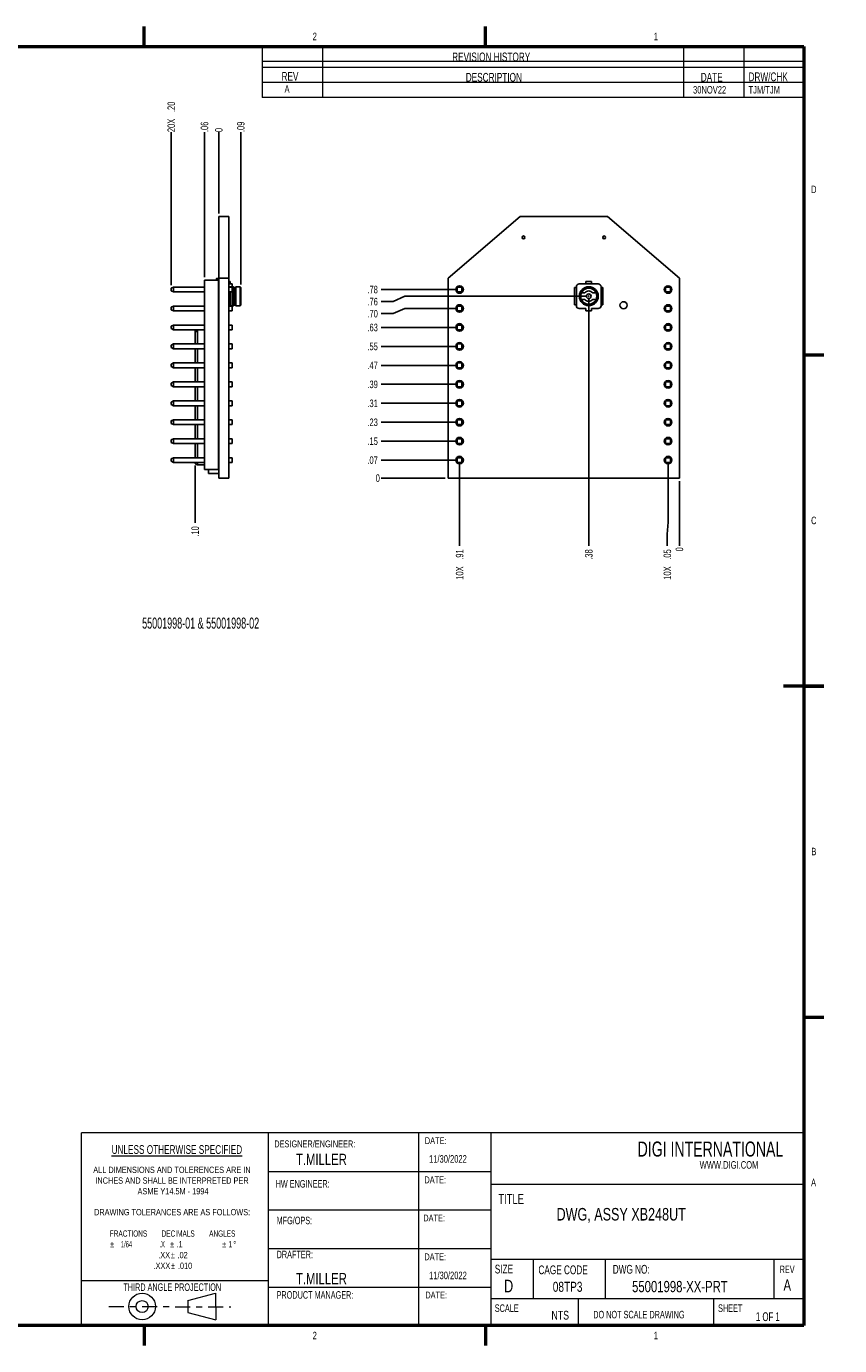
# Model space of a CAD drawing. Header units: inches. Extents: x -17 to 51.6, y -14.5 to 22.
# Tile 14 of 14: x 20.7 to 34.2, y 0 to 22. Entities that reach past the tile are written whole.
import ezdxf

# ---------------------------------------------------------------- set-up
doc = ezdxf.new("R2010")
doc.units = ezdxf.units.IN
doc.header["$MEASUREMENT"] = 0
doc.linetypes.add('CENTER', pattern=[0.4, 0.25, -0.05, 0.05, -0.05])
doc.layers.add('SLD-0', color=179, linetype='Continuous')
doc.styles.add('SLDTEXTSTYLE0', font='TXT', dxfattribs={"width": 0.7})
doc.styles.add('SLDTEXTSTYLE1', font='TXT', dxfattribs={"width": 0.617949})
doc.styles.add('SLDTEXTSTYLE2', font='TXT', dxfattribs={"width": 0.552174})
doc.styles.add('SLDTEXTSTYLE3', font='TXT', dxfattribs={"width": 0.75})
doc.styles.add('SLDTEXTSTYLE4', font='TXT', dxfattribs={"width": 0.666667})
doc.styles.add('SLDTEXTSTYLE6', font='TXT', dxfattribs={"width": 0.605})
doc.dimstyles.new('SLDDIMSTYLE0', dxfattribs={"dimtxt": 0.125, "dimasz": 0.13, "dimexe": 0, "dimexo": 0.0625, "dimgap": 0.03125, "dimtad": 0, "dimtih": 1, "dimtoh": 1, "dimdec": 0, "dimlfac": 0.25, "dimrnd": 1e-09, "dimdsep": 46, "dimtxsty": 'SLDTEXTSTYLE3', "dimblk1": 'NONE', "dimblk2": 'NONE', "dimsah": 1, "dimcen": 0.09, "dimadec": 0, "dimazin": 2, "dimtfac": 1, "dimtdec": 0, "dimtofl": 0, "dimtmove": 0, "dimatfit": 3, "dimldrblk": 'NONE', "dimfxl": 1, "dimfrac": 2, "dimtolj": 1, "dimtzin": 12, "dimarcsym": 0})
doc.dimstyles.new('SLDDIMSTYLE1', dxfattribs={"dimtxt": 0.125, "dimasz": 0.13, "dimexe": 0, "dimexo": 0.0625, "dimgap": 0.03125, "dimtad": 0, "dimtih": 1, "dimtoh": 1, "dimlfac": 0.25, "dimrnd": 1e-09, "dimzin": 12, "dimdsep": 46, "dimtxsty": 'SLDTEXTSTYLE3', "dimblk1": 'NONE', "dimblk2": 'NONE', "dimsah": 1, "dimcen": 0.09, "dimadec": 0, "dimazin": 3, "dimtfac": 1, "dimtofl": 0, "dimtmove": 0, "dimatfit": 3, "dimldrblk": 'NONE', "dimfxl": 1, "dimfrac": 2, "dimtolj": 1, "dimtzin": 12, "dimarcsym": 0})
doc.dimstyles.new('SLDDIMSTYLE2', dxfattribs={"dimtxt": 0.125, "dimasz": 0.13, "dimexe": 0, "dimexo": 0.0625, "dimgap": 0.03125, "dimtad": 0, "dimtih": 1, "dimtoh": 1, "dimlfac": 0.25, "dimrnd": 1e-09, "dimzin": 12, "dimdsep": 46, "dimtxsty": 'SLDTEXTSTYLE3', "dimblk1": 'NONE', "dimblk2": 'NONE', "dimsah": 1, "dimcen": 0.09, "dimadec": 0, "dimazin": 3, "dimtfac": 1, "dimtofl": 0, "dimtmove": 0, "dimatfit": 3, "dimldrblk": 'NONE', "dimfxl": 1, "dimfrac": 2, "dimtolj": 1, "dimtzin": 12, "dimarcsym": 0})
doc.dimstyles.new('SLDDIMSTYLE3', dxfattribs={"dimtxt": 0.125, "dimasz": 0.13, "dimexe": 0, "dimexo": 0.0625, "dimgap": 0.03125, "dimtad": 0, "dimtih": 1, "dimtoh": 1, "dimlfac": 0.25, "dimrnd": 1e-09, "dimzin": 4, "dimdsep": 46, "dimtxsty": 'SLDTEXTSTYLE3', "dimblk1": 'NONE', "dimblk2": 'NONE', "dimsah": 1, "dimcen": 0.09, "dimadec": 0, "dimazin": 1, "dimtfac": 1, "dimtofl": 0, "dimtmove": 0, "dimatfit": 3, "dimldrblk": 'NONE', "dimfxl": 1, "dimfrac": 2, "dimtolj": 1, "dimtzin": 12, "dimarcsym": 0})
doc.dimstyles.new('SLDDIMSTYLE4', dxfattribs={"dimtxt": 0.125, "dimasz": 0.13, "dimexe": 0, "dimexo": 0.0625, "dimgap": 0.03125, "dimtad": 0, "dimtih": 1, "dimtoh": 1, "dimlfac": 0.25, "dimrnd": 1e-09, "dimzin": 4, "dimdsep": 46, "dimtxsty": 'SLDTEXTSTYLE3', "dimblk1": 'NONE', "dimblk2": 'NONE', "dimsah": 1, "dimcen": 0.09, "dimadec": 0, "dimazin": 1, "dimtfac": 1, "dimtofl": 0, "dimtmove": 0, "dimatfit": 3, "dimldrblk": 'NONE', "dimfxl": 1, "dimfrac": 2, "dimtolj": 1, "dimtzin": 12, "dimarcsym": 0})

# ---------------------------------------------------------------- blocks, each defined once
blk = doc.blocks.new('SW_NOTE_0')
at = {"color": 0, "linetype": 'Continuous', "lineweight": 0, "attachment_point": 2}
for s, insert, char_height, style in [('DRAWING TOLERANCES ARE AS FOLLOWS:', (1.279, 0.134), 0.10417, 'SLDTEXTSTYLE0'), ('FRACTIONS        DECIMALS        ANGLES', (1.287, -0.222), 0.10417, 'SLDTEXTSTYLE1'), ('%%p', (0.281, -0.4), 0.1042, 'SLDTEXTSTYLE0'), ('1/64                 .X', (0.793, -0.4), 0.10417, 'SLDTEXTSTYLE2'), ('%%p', (1.278, -0.4), 0.1042, 'SLDTEXTSTYLE0'), ('.1', (1.403, -0.4), 0.1042, 'SLDTEXTSTYLE0'), ('%%p', (2.143, -0.4), 0.1042, 'SLDTEXTSTYLE0'), ('1', (2.246, -0.4), 0.104, 'SLDTEXTSTYLE0'), ('%%d', (2.32, -0.4), 0.1042, 'SLDTEXTSTYLE0'), ('.XX', (1.147, -0.579), 0.1042, 'SLDTEXTSTYLE0'), ('%%p', (1.291, -0.579), 0.1042, 'SLDTEXTSTYLE0'), ('.02', (1.453, -0.579), 0.1042, 'SLDTEXTSTYLE0'), ('.XXX', (1.109, -0.757), 0.1042, 'SLDTEXTSTYLE0'), ('%%p', (1.294, -0.757), 0.1042, 'SLDTEXTSTYLE0'), ('.010', (1.494, -0.757), 0.1042, 'SLDTEXTSTYLE0')]:
    blk.add_mtext(s, dxfattribs=dict(at, insert=insert, char_height=char_height, style=style))
blk = doc.blocks.new('SW_NOTE_0_1')
at = {"color": 0, "linetype": 'Continuous', "lineweight": 0, "char_height": 0.10417, "attachment_point": 2, "style": 'SLDTEXTSTYLE0'}
for s, insert in [('ALL DIMENSIONS AND TOLERENCES ARE IN', (1.299, 0.134)), ('INCHES AND SHALL BE INTERPRETED PER', (1.3, -0.044)), ('ASME Y14.5M - 1994', (1.317, -0.222))]:
    blk.add_mtext(s, dxfattribs=dict(at, insert=insert))
blk = doc.blocks.new('_D_13')
at = {"layer": 'SLD-0'}
blk.add_line((23.904, 18.852), (23.904, 20.202), dxfattribs=at)
at = {"layer": 'SLD-0', "insert": (23.842, 20.202), "char_height": 0.125, "attachment_point": 1, "rotation": 90, "style": 'SLDTEXTSTYLE3'}
blk.add_mtext('0', dxfattribs=at)
blk = doc.blocks.new('_None')
blk = doc.blocks.new('_D_14')
at = {"layer": 'SLD-0'}
blk.add_line((23.666, 17.795), (23.666, 20.202), dxfattribs=at)
at = {"layer": 'SLD-0', "insert": (23.604, 20.202), "char_height": 0.125, "attachment_point": 1, "rotation": 90, "style": 'SLDTEXTSTYLE3'}
blk.add_mtext('.06', dxfattribs=at)
blk = doc.blocks.new('_D_15')
at = {"layer": 'SLD-0'}
blk.add_line((23.51, 14.665), (23.51, 13.711), dxfattribs=at)
at = {"layer": 'SLD-0', "insert": (23.449, 13.48), "char_height": 0.125, "attachment_point": 1, "rotation": 90, "style": 'SLDTEXTSTYLE3'}
blk.add_mtext('.10', dxfattribs=at)
blk = doc.blocks.new('_D_16')
at = {"layer": 'SLD-0'}
blk.add_line((23.114, 17.657), (23.114, 20.202), dxfattribs=at)
at = {"layer": 'SLD-0', "char_height": 0.125, "attachment_point": 1, "rotation": 90, "style": 'SLDTEXTSTYLE3'}
for s, insert in [('.20', (23.052, 20.535)), ('20X', (23.052, 20.202))]:
    blk.add_mtext(s, dxfattribs=dict(at, insert=insert))
blk = doc.blocks.new('_D_17')
at = {"layer": 'SLD-0'}
blk.add_line((24.269, 17.672), (24.269, 20.202), dxfattribs=at)
at = {"layer": 'SLD-0', "insert": (24.207, 20.202), "char_height": 0.125, "attachment_point": 1, "rotation": 90, "style": 'SLDTEXTSTYLE3'}
blk.add_mtext('.09', dxfattribs=at)
blk = doc.blocks.new('_D_18')
at = {"layer": 'SLD-0'}
for p, q in [((31.557, 13.722), (31.557, 14.404)), ((31.557, 13.525), (31.557, 13.722)), ((31.557, 13.525), (31.557, 13.328))]:
    blk.add_line(p, q, dxfattribs=at)
at = {"layer": 'SLD-0', "insert": (31.495, 13.236), "char_height": 0.125, "attachment_point": 1, "rotation": 90, "style": 'SLDTEXTSTYLE3'}
blk.add_mtext('0', dxfattribs=at)
blk = doc.blocks.new('_D_19')
at = {"layer": 'SLD-0'}
for p, q in [((31.369, 13.722), (31.369, 14.703)), ((31.356, 13.525), (31.369, 13.722)), ((31.356, 13.525), (31.356, 13.328))]:
    blk.add_line(p, q, dxfattribs=at)
at = {"layer": 'SLD-0', "char_height": 0.125, "attachment_point": 1, "rotation": 90, "style": 'SLDTEXTSTYLE3'}
for s, insert in [('.05', (31.294, 13.097)), ('10X', (31.294, 12.765))]:
    blk.add_mtext(s, dxfattribs=dict(at, insert=insert))
blk = doc.blocks.new('_D_20')
at = {"layer": 'SLD-0'}
blk.add_line((30.051, 17.426), (30.051, 13.328), dxfattribs=at)
at = {"layer": 'SLD-0', "insert": (29.989, 13.097), "char_height": 0.125, "attachment_point": 1, "rotation": 90, "style": 'SLDTEXTSTYLE3'}
blk.add_mtext('.38', dxfattribs=at)
blk = doc.blocks.new('_D_21')
at = {"layer": 'SLD-0'}
blk.add_line((27.905, 14.703), (27.905, 13.328), dxfattribs=at)
at = {"layer": 'SLD-0', "char_height": 0.125, "attachment_point": 1, "rotation": 90, "style": 'SLDTEXTSTYLE3'}
for s, insert in [('.91', (27.843, 13.097)), ('10X', (27.843, 12.765))]:
    blk.add_mtext(s, dxfattribs=dict(at, insert=insert))
blk = doc.blocks.new('_D_22')
at = {"layer": 'SLD-0'}
blk.add_line((27.667, 14.454), (26.604, 14.454), dxfattribs=at)
at = {"layer": 'SLD-0', "insert": (26.511, 14.516), "char_height": 0.125, "attachment_point": 1, "style": 'SLDTEXTSTYLE3'}
blk.add_mtext('0', dxfattribs=at)
blk = doc.blocks.new('_D_23')
at = {"layer": 'SLD-0'}
blk.add_line((27.855, 14.753), (26.604, 14.753), dxfattribs=at)
at = {"layer": 'SLD-0', "insert": (26.373, 14.815), "char_height": 0.125, "attachment_point": 1, "style": 'SLDTEXTSTYLE3'}
blk.add_mtext('.07', dxfattribs=at)
blk = doc.blocks.new('_D_24')
at = {"layer": 'SLD-0'}
blk.add_line((27.855, 15.068), (26.604, 15.068), dxfattribs=at)
at = {"layer": 'SLD-0', "insert": (26.373, 15.13), "char_height": 0.125, "attachment_point": 1, "style": 'SLDTEXTSTYLE3'}
blk.add_mtext('.15', dxfattribs=at)
blk = doc.blocks.new('_D_25')
at = {"layer": 'SLD-0'}
blk.add_line((27.855, 15.383), (26.604, 15.383), dxfattribs=at)
at = {"layer": 'SLD-0', "insert": (26.373, 15.444), "char_height": 0.125, "attachment_point": 1, "style": 'SLDTEXTSTYLE3'}
blk.add_mtext('.23', dxfattribs=at)
blk = doc.blocks.new('_D_26')
at = {"layer": 'SLD-0'}
blk.add_line((27.855, 15.698), (26.604, 15.698), dxfattribs=at)
at = {"layer": 'SLD-0', "insert": (26.373, 15.759), "char_height": 0.125, "attachment_point": 1, "style": 'SLDTEXTSTYLE3'}
blk.add_mtext('.31', dxfattribs=at)
blk = doc.blocks.new('_D_27')
at = {"layer": 'SLD-0'}
blk.add_line((27.855, 16.012), (26.604, 16.012), dxfattribs=at)
at = {"layer": 'SLD-0', "insert": (26.373, 16.074), "char_height": 0.125, "attachment_point": 1, "style": 'SLDTEXTSTYLE3'}
blk.add_mtext('.39', dxfattribs=at)
blk = doc.blocks.new('_D_28')
at = {"layer": 'SLD-0'}
blk.add_line((27.855, 16.327), (26.604, 16.327), dxfattribs=at)
at = {"layer": 'SLD-0', "insert": (26.373, 16.389), "char_height": 0.125, "attachment_point": 1, "style": 'SLDTEXTSTYLE3'}
blk.add_mtext('.47', dxfattribs=at)
blk = doc.blocks.new('_D_29')
at = {"layer": 'SLD-0'}
blk.add_line((27.855, 16.642), (26.604, 16.642), dxfattribs=at)
at = {"layer": 'SLD-0', "insert": (26.373, 16.704), "char_height": 0.125, "attachment_point": 1, "style": 'SLDTEXTSTYLE3'}
blk.add_mtext('.55', dxfattribs=at)
blk = doc.blocks.new('_D_30')
at = {"layer": 'SLD-0'}
blk.add_line((27.855, 16.957), (26.604, 16.957), dxfattribs=at)
at = {"layer": 'SLD-0', "insert": (26.373, 17.019), "char_height": 0.125, "attachment_point": 1, "style": 'SLDTEXTSTYLE3'}
blk.add_mtext('.63', dxfattribs=at)
blk = doc.blocks.new('_D_31')
at = {"layer": 'SLD-0'}
for p, q in [((26.801, 17.186), (26.604, 17.186)), ((26.801, 17.186), (26.998, 17.272)), ((26.998, 17.272), (27.855, 17.272))]:
    blk.add_line(p, q, dxfattribs=at)
at = {"layer": 'SLD-0', "insert": (26.373, 17.248), "char_height": 0.125, "attachment_point": 1, "style": 'SLDTEXTSTYLE3'}
blk.add_mtext('.70', dxfattribs=at)
blk = doc.blocks.new('_D_32')
at = {"layer": 'SLD-0'}
for p, q in [((26.801, 17.387), (26.604, 17.387)), ((26.801, 17.387), (26.998, 17.476)), ((26.998, 17.476), (30.005, 17.476))]:
    blk.add_line(p, q, dxfattribs=at)
at = {"layer": 'SLD-0', "insert": (26.373, 17.449), "char_height": 0.125, "attachment_point": 1, "style": 'SLDTEXTSTYLE3'}
blk.add_mtext('.76', dxfattribs=at)
blk = doc.blocks.new('_D_33')
at = {"layer": 'SLD-0'}
blk.add_line((27.855, 17.587), (26.604, 17.587), dxfattribs=at)
at = {"layer": 'SLD-0', "insert": (26.373, 17.649), "char_height": 0.125, "attachment_point": 1, "style": 'SLDTEXTSTYLE3'}
blk.add_mtext('.78', dxfattribs=at)

msp = doc.modelspace()

# ---------------------------------------------------------------- linework, layer by layer
at = {"color": 7, "linetype": 'Continuous', "lineweight": 50}
for p, q in [((22.667, 21.624), (22.667, 21.959)), ((28.333, 21.624), (28.333, 21.959)), ((0.376, 21.624), (33.624, 21.624)), ((33.624, 21.624), (33.624, 0.376)), ((33.624, 16.5), (33.959, 16.5)), ((33.959, 11), (33.289, 11)), ((33.624, 11), (33.959, 11)), ((33.624, 5.5), (33.959, 5.5)), ((33.624, 0.376), (0.376, 0.376)), ((22.667, 0.376), (22.667, 0.041)), ((28.333, 0.376), (28.333, 0.041))]:
    msp.add_line(p, q, dxfattribs=at)
at = {"color": 7, "linetype": 'Continuous', "lineweight": 18}
for p, q in [((33.625, 21.625), (23.625, 21.625)), ((23.625, 21.625), (23.625, 21.624)), ((24.625, 21.625), (24.625, 20.775)), ((25.625, 21.625), (25.625, 20.775)), ((31.625, 21.625), (31.625, 20.775)), ((32.625, 21.625), (32.625, 20.775)), ((33.625, 21.625), (33.625, 21.375)), ((33.625, 21.375), (24.625, 21.375)), ((33.625, 21.375), (24.625, 21.375)), ((33.625, 21.275), (24.625, 21.275)), ((33.625, 21.275), (24.625, 21.275)), ((33.625, 21.375), (33.625, 21.275)), ((33.625, 21.275), (33.625, 21.025)), ((33.625, 21.025), (24.625, 21.025)), ((33.625, 21.025), (24.625, 21.025)), ((33.625, 21.025), (33.625, 20.775)), ((33.625, 20.775), (24.625, 20.775)), ((33.625, 3.576), (21.625, 3.576)), ((21.625, 0.376), (21.625, 3.576)), ((24.725, 3.576), (24.725, 0.375)), ((27.225, 3.576), (27.225, 0.375)), ((28.425, 3.576), (28.425, 0.375)), ((33.625, 0.376), (33.625, 3.576)), ((24.725, 2.935), (28.425, 2.935)), ((28.425, 2.725), (33.625, 2.725)), ((24.725, 2.295), (28.425, 2.295)), ((24.725, 1.655), (28.425, 1.655)), ((28.425, 1.475), (33.625, 1.475)), ((29.125, 1.475), (29.125, 0.825)), ((30.325, 1.475), (30.325, 0.825)), ((33.125, 1.475), (33.125, 0.825)), ((21.625, 1.125), (24.725, 1.125)), ((24.725, 1.015), (28.425, 1.015)), ((28.425, 0.825), (33.625, 0.825)), ((29.875, 0.825), (29.875, 0.375)), ((32.125, 0.825), (32.125, 0.375)), ((33.625, 0.376), (21.625, 0.376))]:
    msp.add_line(p, q, dxfattribs=at)
at = {"color": 7, "linetype": 'Continuous', "lineweight": 25}
for p, q in [((23.904, 17.774), (23.904, 18.802)), ((24.07, 18.802), (23.904, 18.802)), ((24.07, 17.774), (24.07, 18.802)), ((27.717, 17.774), (28.913, 18.802)), ((28.913, 18.802), (30.361, 18.802)), ((30.361, 18.802), (31.557, 17.774)), ((23.868, 17.745), (23.868, 17.77)), ((23.87, 17.772), (23.902, 17.772)), ((23.87, 17.772), (23.87, 17.772)), ((23.902, 17.772), (23.87, 17.772)), ((23.902, 17.772), (23.902, 17.772)), ((23.904, 14.454), (23.904, 17.774)), ((24.07, 17.774), (23.904, 17.774)), ((24.07, 14.454), (24.07, 17.774)), ((27.717, 14.454), (27.717, 17.774)), ((31.557, 17.774), (31.557, 14.454)), ((23.154, 17.627), (23.114, 17.607)), ((23.154, 17.627), (23.114, 17.607)), ((23.114, 17.607), (23.114, 17.567)), ((23.114, 17.607), (23.114, 17.607)), ((23.114, 17.567), (23.154, 17.547)), ((23.154, 17.547), (23.154, 17.627)), ((23.666, 17.627), (23.154, 17.627)), ((23.154, 17.627), (23.154, 17.627)), ((23.666, 17.627), (23.154, 17.627)), ((23.154, 17.547), (23.666, 17.547)), ((23.666, 17.745), (23.666, 17.745)), ((23.666, 17.745), (23.868, 17.745)), ((23.666, 14.595), (23.666, 17.745)), ((23.666, 17.745), (23.902, 17.745)), ((23.902, 17.745), (23.902, 14.595)), ((23.902, 17.627), (23.902, 17.745)), ((23.902, 17.745), (23.902, 17.745)), ((23.902, 17.725), (23.902, 17.725)), ((23.904, 17.627), (23.902, 17.627)), ((23.902, 17.627), (23.904, 17.627)), ((23.902, 17.547), (23.902, 17.627)), ((23.904, 17.547), (23.902, 17.547)), ((23.902, 17.312), (23.902, 17.547)), ((24.07, 17.627), (24.127, 17.627)), ((24.127, 17.547), (24.07, 17.547)), ((24.072, 17.72), (24.095, 17.72)), ((24.072, 17.681), (24.072, 17.72)), ((24.072, 17.681), (24.127, 17.681)), ((24.072, 17.633), (24.072, 17.681)), ((24.127, 17.681), (24.072, 17.681)), ((24.095, 17.681), (24.072, 17.681)), ((24.127, 17.633), (24.072, 17.633)), ((24.072, 17.633), (24.072, 17.627)), ((24.072, 17.334), (24.072, 17.547)), ((24.095, 17.681), (24.095, 17.72)), ((24.095, 17.334), (24.095, 17.547)), ((24.127, 17.633), (24.127, 17.681)), ((24.147, 17.633), (24.127, 17.633)), ((24.127, 17.318), (24.127, 17.633)), ((24.127, 17.627), (24.127, 17.547)), ((24.158, 17.622), (24.147, 17.633)), ((24.147, 17.318), (24.147, 17.633)), ((24.174, 17.622), (24.158, 17.622)), ((24.158, 17.329), (24.158, 17.622)), ((24.185, 17.633), (24.174, 17.622)), ((24.174, 17.329), (24.174, 17.622)), ((24.258, 17.633), (24.185, 17.633)), ((24.185, 17.476), (24.185, 17.633)), ((24.269, 17.622), (24.258, 17.633)), ((24.258, 17.318), (24.258, 17.633)), ((24.269, 17.329), (24.269, 17.622)), ((27.865, 17.627), (27.865, 17.547)), ((27.945, 17.627), (27.865, 17.627)), ((27.865, 17.547), (27.945, 17.547)), ((27.945, 17.547), (27.945, 17.627)), ((29.814, 17.334), (29.814, 17.618)), ((29.814, 17.618), (29.846, 17.618)), ((29.846, 17.318), (29.846, 17.633)), ((29.893, 17.681), (30.208, 17.681)), ((30.003, 17.681), (30.003, 17.72)), ((30.003, 17.72), (30.098, 17.72)), ((30.098, 17.72), (30.098, 17.681)), ((30.255, 17.633), (30.255, 17.318)), ((30.255, 17.618), (30.287, 17.618)), ((30.287, 17.618), (30.287, 17.334)), ((31.329, 17.547), (31.329, 17.627)), ((31.329, 17.627), (31.409, 17.627)), ((31.409, 17.547), (31.329, 17.547)), ((31.409, 17.547), (31.409, 17.627)), ((23.904, 17.407), (23.902, 17.407)), ((23.902, 17.358), (23.902, 17.358)), ((23.902, 17.358), (23.902, 17.358)), ((23.902, 17.358), (23.902, 17.358)), ((24.072, 17.334), (24.095, 17.334)), ((24.072, 17.334), (24.072, 17.318)), ((24.072, 17.318), (24.127, 17.318)), ((24.072, 17.312), (24.072, 17.318)), ((24.127, 17.318), (24.147, 17.318)), ((24.127, 17.271), (24.127, 17.318)), ((24.147, 17.318), (24.158, 17.329)), ((24.158, 17.329), (24.174, 17.329)), ((24.174, 17.329), (24.185, 17.318)), ((24.185, 17.318), (24.185, 17.476)), ((24.185, 17.318), (24.258, 17.318)), ((24.258, 17.318), (24.269, 17.329)), ((29.846, 17.334), (29.814, 17.334)), ((29.929, 17.531), (29.984, 17.531)), ((29.984, 17.421), (29.929, 17.421)), ((30.011, 17.476), (30.011, 17.476)), ((30.09, 17.476), (30.09, 17.476)), ((30.117, 17.531), (30.173, 17.531)), ((30.173, 17.421), (30.117, 17.421)), ((30.287, 17.334), (30.255, 17.334)), ((23.154, 17.312), (23.114, 17.292)), ((23.114, 17.292), (23.154, 17.312)), ((23.114, 17.292), (23.114, 17.252)), ((23.114, 17.292), (23.114, 17.292)), ((23.114, 17.252), (23.154, 17.232)), ((23.154, 17.232), (23.154, 17.312)), ((23.666, 17.312), (23.154, 17.312)), ((23.154, 17.312), (23.154, 17.312)), ((23.154, 17.312), (23.666, 17.312)), ((23.154, 17.232), (23.666, 17.232)), ((23.902, 17.312), (23.904, 17.312)), ((23.902, 17.232), (23.902, 17.312)), ((23.904, 17.232), (23.902, 17.232)), ((23.902, 16.997), (23.902, 17.232)), ((23.904, 17.21), (23.902, 17.21)), ((23.904, 17.131), (23.902, 17.131)), ((24.07, 17.312), (24.127, 17.312)), ((24.127, 17.232), (24.07, 17.232)), ((24.103, 17.232), (24.127, 17.232)), ((24.103, 17.232), (24.103, 17.232)), ((24.127, 17.312), (24.127, 17.232)), ((24.127, 17.271), (24.127, 17.271)), ((24.127, 17.232), (24.127, 17.271)), ((27.865, 17.312), (27.865, 17.232)), ((27.945, 17.312), (27.865, 17.312)), ((27.865, 17.232), (27.945, 17.232)), ((27.945, 17.232), (27.945, 17.312)), ((30.003, 17.271), (29.893, 17.271)), ((30.003, 17.232), (30.003, 17.271)), ((30.098, 17.232), (30.003, 17.232)), ((30.208, 17.271), (30.098, 17.271)), ((30.098, 17.232), (30.098, 17.271)), ((31.329, 17.232), (31.329, 17.312)), ((31.329, 17.312), (31.409, 17.312)), ((31.409, 17.232), (31.329, 17.232)), ((31.409, 17.232), (31.409, 17.312)), ((23.154, 16.997), (23.114, 16.977)), ((23.114, 16.977), (23.154, 16.997)), ((23.114, 16.977), (23.114, 16.937)), ((23.114, 16.977), (23.114, 16.977)), ((23.114, 16.937), (23.154, 16.917)), ((23.154, 16.917), (23.154, 16.997)), ((23.666, 16.997), (23.154, 16.997)), ((23.154, 16.997), (23.154, 16.997)), ((23.154, 16.997), (23.666, 16.997)), ((23.154, 16.917), (23.666, 16.917)), ((23.51, 16.682), (23.51, 16.887)), ((23.55, 16.887), (23.51, 16.887)), ((23.55, 16.917), (23.55, 16.887)), ((23.904, 17.013), (23.902, 17.013)), ((23.902, 16.997), (23.904, 16.997)), ((23.902, 16.917), (23.902, 16.997)), ((23.904, 16.917), (23.902, 16.917)), ((23.902, 16.682), (23.902, 16.917)), ((24.07, 16.997), (24.127, 16.997)), ((24.127, 16.917), (24.07, 16.917)), ((24.127, 16.997), (24.127, 16.917)), ((27.865, 16.997), (27.865, 16.917)), ((27.945, 16.997), (27.865, 16.997)), ((27.865, 16.917), (27.945, 16.917)), ((27.945, 16.917), (27.945, 16.997)), ((31.329, 16.917), (31.329, 16.997)), ((31.329, 16.997), (31.409, 16.997)), ((31.409, 16.917), (31.329, 16.917)), ((31.409, 16.917), (31.409, 16.997)), ((23.154, 16.682), (23.114, 16.662)), ((23.114, 16.662), (23.154, 16.682)), ((23.114, 16.662), (23.114, 16.622)), ((23.114, 16.662), (23.114, 16.662)), ((23.154, 16.602), (23.154, 16.682)), ((23.666, 16.682), (23.154, 16.682)), ((23.154, 16.682), (23.154, 16.682)), ((23.154, 16.682), (23.51, 16.682)), ((23.904, 16.816), (23.902, 16.816)), ((23.904, 16.737), (23.902, 16.737)), ((23.902, 16.682), (23.904, 16.682)), ((23.902, 16.602), (23.902, 16.682)), ((24.07, 16.682), (24.127, 16.682)), ((24.127, 16.682), (24.127, 16.602)), ((27.865, 16.682), (27.865, 16.602)), ((27.945, 16.682), (27.865, 16.682)), ((27.945, 16.602), (27.945, 16.682)), ((31.329, 16.602), (31.329, 16.682)), ((31.329, 16.682), (31.409, 16.682)), ((31.409, 16.602), (31.409, 16.682)), ((23.114, 16.622), (23.154, 16.602)), ((23.154, 16.602), (23.666, 16.602)), ((23.51, 16.367), (23.51, 16.602)), ((23.902, 16.602), (23.904, 16.602)), ((23.902, 16.367), (23.902, 16.602)), ((23.904, 16.541), (23.902, 16.541)), ((24.07, 16.602), (24.127, 16.602)), ((27.865, 16.602), (27.945, 16.602)), ((31.409, 16.602), (31.329, 16.602)), ((23.154, 16.367), (23.114, 16.347)), ((23.114, 16.347), (23.154, 16.367)), ((23.114, 16.347), (23.114, 16.307)), ((23.114, 16.347), (23.114, 16.347)), ((23.114, 16.307), (23.154, 16.287)), ((23.154, 16.287), (23.154, 16.367)), ((23.666, 16.367), (23.154, 16.367)), ((23.154, 16.367), (23.154, 16.367)), ((23.154, 16.367), (23.51, 16.367)), ((23.154, 16.287), (23.666, 16.287)), ((23.51, 16.052), (23.51, 16.287)), ((23.904, 16.422), (23.902, 16.422)), ((23.902, 16.367), (23.904, 16.367)), ((23.902, 16.287), (23.902, 16.367)), ((23.902, 16.287), (23.904, 16.287)), ((23.902, 16.052), (23.902, 16.287)), ((23.904, 16.226), (23.902, 16.226)), ((24.07, 16.367), (24.127, 16.367)), ((24.07, 16.287), (24.127, 16.287)), ((24.127, 16.367), (24.127, 16.287)), ((27.865, 16.367), (27.865, 16.287)), ((27.945, 16.367), (27.865, 16.367)), ((27.865, 16.287), (27.945, 16.287)), ((27.945, 16.287), (27.945, 16.367)), ((31.329, 16.287), (31.329, 16.367)), ((31.329, 16.367), (31.409, 16.367)), ((31.409, 16.287), (31.329, 16.287)), ((31.409, 16.287), (31.409, 16.367)), ((23.154, 16.052), (23.114, 16.032)), ((23.114, 16.032), (23.154, 16.052)), ((23.114, 16.032), (23.114, 15.992)), ((23.114, 16.032), (23.114, 16.032)), ((23.154, 15.972), (23.154, 16.052)), ((23.666, 16.052), (23.154, 16.052)), ((23.154, 16.052), (23.154, 16.052)), ((23.154, 16.052), (23.51, 16.052)), ((23.904, 16.147), (23.902, 16.147)), ((23.902, 16.052), (23.904, 16.052)), ((23.902, 15.972), (23.902, 16.052)), ((24.07, 16.052), (24.127, 16.052)), ((24.127, 16.052), (24.127, 15.972)), ((27.865, 16.052), (27.865, 15.972)), ((27.945, 16.052), (27.865, 16.052)), ((27.945, 15.972), (27.945, 16.052)), ((31.329, 15.972), (31.329, 16.052)), ((31.329, 16.052), (31.409, 16.052)), ((31.409, 15.972), (31.409, 16.052)), ((23.114, 15.992), (23.154, 15.972)), ((23.154, 15.972), (23.666, 15.972)), ((23.51, 15.737), (23.51, 15.972)), ((23.902, 15.972), (23.904, 15.972)), ((23.902, 15.737), (23.902, 15.972)), ((23.904, 15.95), (23.902, 15.95)), ((23.904, 15.832), (23.902, 15.832)), ((24.07, 15.972), (24.127, 15.972)), ((27.865, 15.972), (27.945, 15.972)), ((31.409, 15.972), (31.329, 15.972)), ((23.154, 15.737), (23.114, 15.717)), ((23.114, 15.717), (23.154, 15.737)), ((23.114, 15.717), (23.114, 15.677)), ((23.114, 15.717), (23.114, 15.717)), ((23.114, 15.677), (23.154, 15.657)), ((23.154, 15.657), (23.154, 15.737)), ((23.666, 15.737), (23.154, 15.737)), ((23.154, 15.737), (23.154, 15.737)), ((23.154, 15.737), (23.51, 15.737)), ((23.154, 15.657), (23.666, 15.657)), ((23.51, 15.422), (23.51, 15.657)), ((23.904, 15.753), (23.902, 15.753)), ((23.902, 15.737), (23.904, 15.737)), ((23.902, 15.657), (23.902, 15.737)), ((23.902, 15.657), (23.904, 15.657)), ((23.902, 15.422), (23.902, 15.657)), ((23.904, 15.635), (23.902, 15.635)), ((24.07, 15.737), (24.127, 15.737)), ((24.07, 15.657), (24.127, 15.657)), ((24.127, 15.737), (24.127, 15.657)), ((27.865, 15.737), (27.865, 15.657)), ((27.945, 15.737), (27.865, 15.737)), ((27.865, 15.657), (27.945, 15.657)), ((27.945, 15.657), (27.945, 15.737)), ((31.329, 15.657), (31.329, 15.737)), ((31.329, 15.737), (31.409, 15.737)), ((31.409, 15.657), (31.329, 15.657)), ((31.409, 15.657), (31.409, 15.737)), ((23.114, 15.403), (23.154, 15.423)), ((23.154, 15.422), (23.114, 15.402)), ((23.114, 15.402), (23.114, 15.403)), ((23.114, 15.402), (23.114, 15.362)), ((23.114, 15.362), (23.154, 15.342)), ((23.154, 15.422), (23.154, 15.423)), ((23.154, 15.423), (23.51, 15.423)), ((23.154, 15.342), (23.154, 15.422)), ((23.666, 15.422), (23.154, 15.422)), ((23.154, 15.342), (23.666, 15.342)), ((23.51, 15.108), (23.51, 15.342)), ((23.904, 15.556), (23.902, 15.556)), ((23.904, 15.438), (23.902, 15.438)), ((23.902, 15.422), (23.904, 15.422)), ((23.902, 15.342), (23.902, 15.422)), ((23.902, 15.342), (23.904, 15.342)), ((23.902, 15.108), (23.902, 15.342)), ((24.07, 15.422), (24.127, 15.422)), ((24.07, 15.342), (24.127, 15.342)), ((24.127, 15.422), (24.127, 15.342)), ((27.865, 15.422), (27.865, 15.342)), ((27.945, 15.422), (27.865, 15.422)), ((27.865, 15.342), (27.945, 15.342)), ((27.945, 15.342), (27.945, 15.422)), ((31.329, 15.343), (31.329, 15.423)), ((31.329, 15.423), (31.409, 15.423)), ((31.409, 15.343), (31.329, 15.343)), ((31.409, 15.343), (31.409, 15.423)), ((23.904, 15.241), (23.902, 15.241)), ((23.904, 15.163), (23.902, 15.163)), ((23.154, 15.108), (23.114, 15.088)), ((23.114, 15.088), (23.154, 15.108)), ((23.114, 15.088), (23.114, 15.048)), ((23.114, 15.088), (23.114, 15.088)), ((23.114, 15.048), (23.154, 15.028)), ((23.154, 15.028), (23.154, 15.108)), ((23.666, 15.108), (23.154, 15.108)), ((23.154, 15.108), (23.154, 15.108)), ((23.154, 15.108), (23.51, 15.108)), ((23.154, 15.028), (23.666, 15.028)), ((23.51, 14.793), (23.51, 15.028)), ((23.902, 15.108), (23.904, 15.108)), ((23.902, 15.028), (23.902, 15.108)), ((23.904, 15.028), (23.902, 15.028)), ((23.902, 14.793), (23.902, 15.028)), ((23.904, 14.966), (23.902, 14.966)), ((24.07, 15.108), (24.127, 15.108)), ((24.127, 15.028), (24.07, 15.028)), ((24.127, 15.108), (24.127, 15.028)), ((27.865, 15.108), (27.865, 15.028)), ((27.945, 15.108), (27.865, 15.108)), ((27.865, 15.028), (27.945, 15.028)), ((27.945, 15.028), (27.945, 15.108)), ((31.329, 15.028), (31.329, 15.108)), ((31.329, 15.108), (31.409, 15.108)), ((31.409, 15.028), (31.329, 15.028)), ((31.409, 15.028), (31.409, 15.108)), ((23.114, 14.773), (23.154, 14.793)), ((23.114, 14.773), (23.154, 14.793)), ((23.114, 14.733), (23.114, 14.773)), ((23.114, 14.773), (23.114, 14.773)), ((23.114, 14.733), (23.154, 14.713)), ((23.154, 14.713), (23.154, 14.793)), ((23.154, 14.793), (23.666, 14.793)), ((23.154, 14.793), (23.154, 14.793)), ((23.154, 14.793), (23.51, 14.793)), ((23.666, 14.713), (23.154, 14.713)), ((23.55, 14.713), (23.55, 14.675)), ((23.904, 14.848), (23.902, 14.848)), ((23.902, 14.793), (23.904, 14.793)), ((23.902, 14.713), (23.902, 14.793)), ((23.904, 14.713), (23.902, 14.713)), ((23.902, 14.595), (23.902, 14.713)), ((24.07, 14.793), (24.127, 14.793)), ((24.127, 14.713), (24.07, 14.713)), ((24.127, 14.793), (24.127, 14.713)), ((27.865, 14.793), (27.865, 14.713)), ((27.945, 14.793), (27.865, 14.793)), ((27.865, 14.713), (27.945, 14.713)), ((27.945, 14.713), (27.945, 14.793)), ((31.329, 14.713), (31.329, 14.793)), ((31.329, 14.793), (31.409, 14.793)), ((31.409, 14.713), (31.329, 14.713)), ((31.409, 14.713), (31.409, 14.793)), ((23.55, 14.675), (23.666, 14.675)), ((23.902, 14.595), (23.666, 14.595)), ((23.666, 14.595), (23.706, 14.595)), ((23.666, 14.595), (23.902, 14.595)), ((23.706, 14.595), (23.706, 14.595)), ((23.733, 14.533), (23.733, 14.595)), ((23.904, 14.533), (23.733, 14.533)), ((23.902, 14.595), (23.902, 14.595)), ((23.904, 14.454), (24.07, 14.454)), ((31.557, 14.454), (27.717, 14.454))]:
    msp.add_line(p, q, dxfattribs=at)
at = {"color": 8, "linetype": 'Continuous', "lineweight": 25}
for p, q in [((23.55, 16.682), (23.55, 16.887)), ((23.55, 16.367), (23.55, 16.602)), ((23.55, 16.052), (23.55, 16.287)), ((23.55, 15.737), (23.55, 15.972)), ((23.55, 15.422), (23.55, 15.657)), ((23.55, 15.108), (23.55, 15.342)), ((23.55, 14.793), (23.55, 15.028))]:
    msp.add_line(p, q, dxfattribs=at)
at = {"color": 179, "linetype": 'Continuous', "lineweight": 18}
for p, q in [((23.39, 0.79), (23.851, 0.913)), ((23.851, 0.913), (23.853, 0.468)), ((23.39, 0.79), (23.39, 0.591)), ((23.39, 0.591), (23.853, 0.468))]:
    msp.add_line(p, q, dxfattribs=at)
at = {"color": 7, "linetype": 'CENTER', "lineweight": 18}
msp.add_line((22.079, 0.692), (24.107, 0.685), dxfattribs=at)
at = {"color": 7, "linetype": 'Continuous', "lineweight": 25}
for centre, radius in [((28.967, 18.454), 0.0236), ((30.306, 18.454), 0.0236), ((27.905, 17.587), 0.063), ((30.051, 17.476), 0.157), ((30.051, 17.476), 0.146), ((30.051, 17.476), 0.134), ((31.369, 17.587), 0.063), ((27.905, 17.272), 0.063), ((30.051, 17.476), 0.0394), ((30.629, 17.326), 0.0591), ((31.369, 17.272), 0.063), ((27.905, 16.957), 0.063), ((31.369, 16.957), 0.063), ((27.905, 16.642), 0.063), ((31.369, 16.642), 0.063), ((27.905, 16.327), 0.063), ((31.369, 16.327), 0.063), ((27.905, 16.012), 0.063), ((31.369, 16.012), 0.063), ((27.905, 15.698), 0.063), ((31.369, 15.698), 0.063), ((27.905, 15.383), 0.063), ((31.369, 15.383), 0.063), ((27.905, 15.068), 0.063), ((31.369, 15.068), 0.063), ((27.905, 14.753), 0.063), ((31.369, 14.753), 0.063)]:
    msp.add_circle(centre, radius, dxfattribs=at)
at = {"color": 179, "linetype": 'Continuous', "lineweight": 18}
for radius in [0.221, 0.0992]:
    msp.add_circle((22.631, 0.691), radius, dxfattribs=at)
at = {"color": 7, "linetype": 'Continuous', "lineweight": 25}
for centre, radius, start, end in [((23.87, 17.77), 0.00197, 90, 180), ((23.87, 17.77), 0.00197, 90, 180), ((23.902, 17.77), 0.00197, 0, 90), ((23.902, 17.77), 0.00197, 0, 90), ((23.902, 17.727), 0.00197, 270, 0), ((29.893, 17.633), 0.0472, 90, 180), ((30.051, 17.476), 0.134, 24.3157, 155.6843), ((30.051, 17.476), 0.0866, 39.5212, 140.4788), ((30.208, 17.633), 0.0472, 0, 90), ((23.902, 17.356), 0.00197, 0, 90), ((23.902, 17.356), 0.00197, 0, 90), ((29.893, 17.318), 0.0472, 180, 270), ((29.893, 17.318), 0.0472, 180, 270), ((30.051, 17.476), 0.157, 180, 0), ((30.051, 17.476), 0.134, 155.6843, 180), ((30.051, 17.476), 0.0866, 219.5212, 320.4788), ((30.051, 17.476), 0.0866, 219.5212, 320.4788), ((30.051, 17.476), 0.0394, 180, 0), ((30.051, 17.476), 0.134, 0, 24.3157), ((30.208, 17.318), 0.0472, 270, 0), ((30.208, 17.318), 0.0472, 270, 0), ((23.55, 16.887), 0.04, 131.2724, 180), ((23.55, 16.887), 0.008, 90, 180), ((23.55, 16.887), 0.008, 90, 180), ((23.55, 14.715), 0.04, 183.8445, 270), ((23.55, 14.715), 0.04, 183.8081, 270), ((23.55, 14.715), 0.008, 199.3957, 270)]:
    msp.add_arc(centre, radius, start, end, dxfattribs=at)
for points in [[(30.046, 17.476), (30.046, 17.477), (30.046, 17.478), (30.047, 17.479), (30.048, 17.48), (30.049, 17.48), (30.05, 17.481), (30.052, 17.481), (30.053, 17.48), (30.054, 17.48), (30.055, 17.479), (30.055, 17.477), (30.055, 17.477), (30.055, 17.476)], [(30.055, 17.476), (30.055, 17.475), (30.055, 17.474), (30.054, 17.473), (30.053, 17.472), (30.052, 17.471), (30.051, 17.471), (30.05, 17.471), (30.049, 17.472), (30.048, 17.472), (30.047, 17.473), (30.046, 17.474), (30.046, 17.475), (30.046, 17.476)]]:
    msp.add_open_spline(points, degree=3, knots=[0, 0, 0, 0, 0.124973, 0.249117, 0.310576, 0.371154, 0.499361, 0.560921, 0.621515, 0.749756, 0.811215, 0.871793, 1, 1, 1, 1], dxfattribs=at)

# ---------------------------------------------------------------- block references
at = {"color": 7, "linetype": 'Continuous', "lineweight": 0}
for name, p in [('SW_NOTE_0_1', (21.827, 2.88)), ('SW_NOTE_0', (21.85, 2.177))]:
    msp.add_blockref(name, p, dxfattribs=at)

# ---------------------------------------------------------------- texts
for s, insert, char_height, attachment_point, style in [('2', (25.499, 21.854), 0.125, 2, 'SLDTEXTSTYLE3'), ('1', (31.165, 21.854), 0.125, 2, 'SLDTEXTSTYLE3'), ('REVISION HISTORY', (27.782, 21.524), 0.14583, 1, 'SLDTEXTSTYLE0'), ('REV', (24.947, 21.201), 0.1458, 1, 'SLDTEXTSTYLE0'), ('DESCRIPTION', (28.008, 21.186), 0.14583, 1, 'SLDTEXTSTYLE0'), ('DATE', (31.912, 21.187), 0.1458, 1, 'SLDTEXTSTYLE0'), ('DRW/CHK', (32.706, 21.194), 0.1458, 1, 'SLDTEXTSTYLE0'), ('A', (24.997, 20.982), 0.125, 1, 'SLDTEXTSTYLE3'), ('30NOV22', (31.784, 20.968), 0.125, 1, 'SLDTEXTSTYLE3'), ('TJM/TJM', (32.706, 20.968), 0.125, 1, 'SLDTEXTSTYLE3'), ('D', (33.79, 19.313), 0.125, 2, 'SLDTEXTSTYLE3'), ('C', (33.79, 13.813), 0.125, 2, 'SLDTEXTSTYLE3'), ('B', (33.79, 8.313), 0.125, 2, 'SLDTEXTSTYLE3'), ('\\LUNLESS OTHERWISE SPECIFIED', (23.208, 3.372), 0.14583, 2, 'SLDTEXTSTYLE0'), ('DESIGNER/ENGINEER:', (24.826, 3.45), 0.11458, 1, 'SLDTEXTSTYLE0'), ('DATE:', (27.328, 3.503), 0.1146, 1, 'SLDTEXTSTYLE0'), ('DIGI INTERNATIONAL', (30.864, 3.432), 0.25, 1, 'SLDTEXTSTYLE0'), ('T.MILLER', (25.186, 3.229), 0.1875, 1, 'SLDTEXTSTYLE3'), ('11/30/2022', (27.398, 3.206), 0.125, 1, 'SLDTEXTSTYLE3'), ('WWW.DIGI.COM', (32.869, 3.106), 0.125, 3, 'SLDTEXTSTYLE3'), ('DATE:', (27.321, 2.853), 0.1146, 1, 'SLDTEXTSTYLE0'), ('HW ENGINEER:', (24.848, 2.792), 0.125, 1, 'SLDTEXTSTYLE0'), ('A', (33.786, 2.813), 0.125, 2, 'SLDTEXTSTYLE3'), ('TITLE', (28.549, 2.56), 0.1667, 1, 'SLDTEXTSTYLE0'), ('MFG/OPS:', (24.865, 2.183), 0.125, 1, 'SLDTEXTSTYLE0'), ('DATE:', (27.302, 2.219), 0.1146, 1, 'SLDTEXTSTYLE0'), ('DWG, ASSY XB248UT', (29.516, 2.328), 0.20833, 1, 'SLDTEXTSTYLE3'), ('DRAFTER:', (24.865, 1.618), 0.125, 1, 'SLDTEXTSTYLE0'), ('DATE:', (27.32, 1.574), 0.1146, 1, 'SLDTEXTSTYLE0'), ('SIZE', (28.49, 1.386), 0.1458, 1, 'SLDTEXTSTYLE0'), ('CAGE CODE', (29.215, 1.373), 0.1458, 1, 'SLDTEXTSTYLE0'), ('DWG NO:', (30.45, 1.382), 0.1458, 1, 'SLDTEXTSTYLE0'), ('REV', (33.223, 1.37), 0.125, 1, 'SLDTEXTSTYLE0'), ('T.MILLER', (25.186, 1.249), 0.1875, 1, 'SLDTEXTSTYLE3'), ('11/30/2022', (27.398, 1.27), 0.125, 1, 'SLDTEXTSTYLE3'), ('D', (28.645, 1.135), 0.208, 1, 'SLDTEXTSTYLE3'), ('08TP3', (29.7, 1.102), 0.1667, 2, 'SLDTEXTSTYLE3'), ('55001998-XX-PRT', (30.771, 1.116), 0.1875, 1, 'SLDTEXTSTYLE3'), ('A', (33.287, 1.141), 0.188, 1, 'SLDTEXTSTYLE3'), ('THIRD ANGLE PROJECTION', (23.131, 1.075), 0.125, 2, 'SLDTEXTSTYLE0'), ('PRODUCT MANAGER:', (24.865, 0.946), 0.125, 1, 'SLDTEXTSTYLE0'), ('DATE:', (27.336, 0.939), 0.1146, 1, 'SLDTEXTSTYLE0'), ('SCALE', (28.49, 0.726), 0.125, 1, 'SLDTEXTSTYLE0'), ('SHEET', (32.2, 0.726), 0.125, 1, 'SLDTEXTSTYLE0'), ('NTS', (29.431, 0.619), 0.1458, 1, 'SLDTEXTSTYLE3'), ('DO NOT SCALE DRAWING', (30.126, 0.619), 0.125, 1, 'SLDTEXTSTYLE0'), ('1 OF 1', (32.828, 0.595), 0.1458, 1, 'SLDTEXTSTYLE4'), ('2', (25.499, 0.271), 0.125, 2, 'SLDTEXTSTYLE3'), ('1', (31.165, 0.271), 0.125, 2, 'SLDTEXTSTYLE3')]:
    msp.add_mtext(s, dxfattribs=dict(at, insert=insert, char_height=char_height, attachment_point=attachment_point, style=style))
at = {"layer": 'SLD-0', "insert": (22.631, 12.137), "char_height": 0.18473, "attachment_point": 1, "style": 'SLDTEXTSTYLE6'}
msp.add_mtext('55001998-01 & 55001998-02', dxfattribs=at)

# ---------------------------------------------------------------- dimensions: what is measured, and where the dimension line sits
at = {"layer": 'SLD-0'}
for feature_location, offset, origin, text, dimstyle, picture, middle in [((23.114, 17.607), (0, 2.595), (23.904, 18.802), '20X <>', 'SLDDIMSTYLE4', '_D_16', (23.114, 20.484)), ((27.905, 14.753), (0, -1.425), (31.557, 14.454), '10X <>', 'SLDDIMSTYLE2', '_D_21', (27.905, 13.046)), ((31.369, 14.753), (-0.012, -1.425), (31.557, 14.454), '10X <>', 'SLDDIMSTYLE2', '_D_19', (31.356, 13.046))]:
    dim = msp.add_ordinate_dim(feature_location=feature_location, offset=offset, dtype=1, origin=origin, text=text, dimstyle=dimstyle, dxfattribs=at)
    dim.commit()
    dim.dimension.update_dxf_attribs({"geometry": picture, "text_midpoint": middle})
for feature_location, offset, dtype, origin, dimstyle, picture, middle in [((23.666, 17.745), (0, 2.457), 1, (23.904, 18.802), 'SLDDIMSTYLE1', '_D_14', (23.666, 20.318)), ((24.269, 17.622), (0, 2.58), 1, (23.904, 18.802), 'SLDDIMSTYLE1', '_D_17', (24.269, 20.318)), ((23.90411757, 18.801937), (0, 1.400168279), 1, (23.90411757, 18.801937), 'SLDDIMSTYLE0', '_D_13', (23.90411757, 20.248285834)), ((23.51, 14.715), (0, -1.004), 1, (23.904, 18.802), 'SLDDIMSTYLE3', '_D_15', (23.51, 13.596)), ((27.905, 17.587), (-1.301, 0), 0, (27.717, 14.454), 'SLDDIMSTYLE1', '_D_33', (26.488, 17.587)), ((30.055, 17.476), (-3.452, -0.089), 0, (27.717, 14.454), 'SLDDIMSTYLE1', '_D_32', (26.488, 17.387)), ((30.051, 17.476), (0, -4.148), 1, (31.557, 14.454), 'SLDDIMSTYLE1', '_D_20', (30.051, 13.213)), ((27.905, 17.272), (-1.301, -0.086), 0, (27.717, 14.454), 'SLDDIMSTYLE3', '_D_31', (26.488, 17.186)), ((27.905, 16.957), (-1.301, 0), 0, (27.717, 14.454), 'SLDDIMSTYLE1', '_D_30', (26.488, 16.957)), ((27.905, 16.642), (-1.301, 0), 0, (27.717, 14.454), 'SLDDIMSTYLE1', '_D_29', (26.488, 16.642)), ((27.905, 16.327), (-1.301, 0), 0, (27.717, 14.454), 'SLDDIMSTYLE1', '_D_28', (26.488, 16.327)), ((27.905, 16.012), (-1.301, 0), 0, (27.717, 14.454), 'SLDDIMSTYLE1', '_D_27', (26.488, 16.012)), ((27.905, 15.698), (-1.301, 0), 0, (27.717, 14.454), 'SLDDIMSTYLE1', '_D_26', (26.488, 15.698)), ((27.905, 15.383), (-1.301, 0), 0, (27.717, 14.454), 'SLDDIMSTYLE1', '_D_25', (26.488, 15.383)), ((27.905, 15.068), (-1.301, 0), 0, (27.717, 14.454), 'SLDDIMSTYLE1', '_D_24', (26.488, 15.068)), ((27.905, 14.753), (-1.301, 0), 0, (27.717, 14.454), 'SLDDIMSTYLE1', '_D_23', (26.488, 14.753)), ((27.716722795, 14.453905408), (-1.112886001, 0), 0, (27.716722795, 14.453905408), 'SLDDIMSTYLE0', '_D_22', (26.557656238, 14.453905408)), ((31.556723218, 14.453905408), (0, -1.125762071), 1, (31.556723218, 14.453905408), 'SLDDIMSTYLE0', '_D_18', (31.556723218, 13.281962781))]:
    dim = msp.add_ordinate_dim(feature_location=feature_location, offset=offset, dtype=dtype, origin=origin, dimstyle=dimstyle, dxfattribs=at)
    dim.commit()
    dim.dimension.update_dxf_attribs({"geometry": picture, "text_midpoint": middle})

doc.saveas('drawing.dxf')
